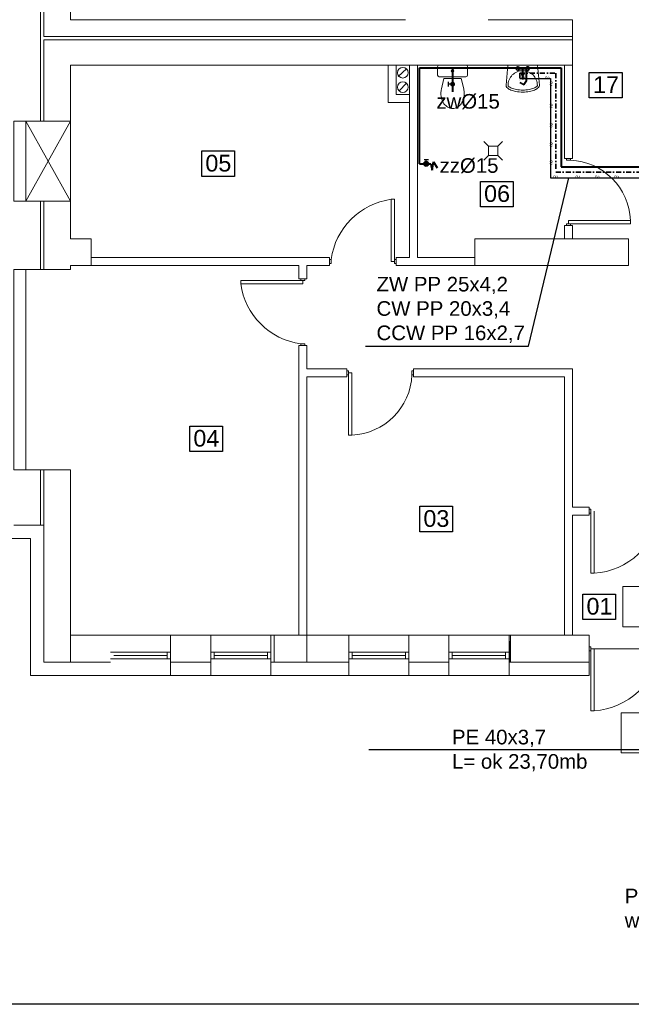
# Model space of a CAD drawing. Extents: x 280060 to 689961, y 120405 to 160329.
# Tile 41 of 85: x 658353 to 659269, y 153246 to 154720. Entities that reach past the tile are written whole.
import ezdxf

# ---------------------------------------------------------------- set-up
doc = ezdxf.new("R2010")
doc.units = 0
doc.header["$MEASUREMENT"] = 0
doc.linetypes.add('DASHDOT', pattern=[1, 0.5, -0.25, 0, -0.25])
for name, color, linetype, lineweight in [('KAM-pro Biała Zarys', 7, 'CONTINUOUS', 9), ('KAM-pro C.C.W Wewnętrzna', 112, 'CONTINUOUS', 25), ('KAM-pro C.W. Wewnętrzna', 1, 'DASHDOT', 35), ('KAM-pro Kocioł C.O.', 7, 'CONTINUOUS', 18), ('KAM-pro Opis Wodociąg Wewnętrzny', 160, 'CONTINUOUS', 40), ('KAM-pro Podkład Sanitarny', 253, 'CONTINUOUS', 25), ('KAM-pro Wodociąg Wewnętrzny', 150, 'CONTINUOUS', 40)]:
    doc.layers.add(name, color=color, linetype=linetype, lineweight=lineweight)
doc.styles.add('ARIAL', font='arial.ttf')

msp = doc.modelspace()

# ---------------------------------------------------------------- hatches: boundary and pattern name
at = {"layer": 'KAM-pro Kocioł C.O.', "lineweight": 25}
h = msp.add_hatch(color=256, dxfattribs=at)
h.dxf.hatch_style = 1
h.paths.add_polyline_path([(659004.9837592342, 154622.7526142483), (659004.9837592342, 154624.4040061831, -0.1128085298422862)])
h.paths.add_polyline_path([(659001.3706088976, 154619.8720143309), (659001.3706088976, 154627.2846061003, -0.349839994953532), (659004.9837592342, 154624.4040061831), (659004.9837592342, 154622.7526142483, -0.349839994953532)])
h.paths.add_polyline_path([(658998.6133032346, 154621.1016401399), (658998.6133032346, 154623.5783102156), (659001.3706088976, 154623.5783102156), (659001.3706088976, 154619.8720143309, -0.2128719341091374)])
h.paths.add_polyline_path([(658998.6133032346, 154623.5783102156), (658998.6133032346, 154626.0549802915, -0.2128719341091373), (659001.3706088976, 154627.2846061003), (659001.3706088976, 154623.5783102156)])
h.paths.add_polyline_path([(658997.664313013, 154623.5783102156, -0.18502697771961), (658998.6133032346, 154626.0549802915), (658998.6133032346, 154623.5783102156)])
h.paths.add_polyline_path([(658997.664313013, 154623.5783102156), (658998.6133032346, 154623.5783102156), (658998.6133032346, 154621.1016401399, -0.18502697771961)])
h = msp.add_hatch(color=256, dxfattribs=at)
h.dxf.hatch_style = 1
h.paths.add_polyline_path([(658962.7027531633, 154500.6470967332), (658961.0513612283, 154500.6470967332, 0.1128085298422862)])
h.paths.add_polyline_path([(658965.5833530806, 154504.2602470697), (658958.1707613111, 154504.2602470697, 0.349839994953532), (658961.0513612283, 154500.6470967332), (658962.7027531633, 154500.6470967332, 0.349839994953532)])
h.paths.add_polyline_path([(658964.3537272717, 154507.0175527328), (658961.8770571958, 154507.0175527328), (658961.8770571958, 154504.2602470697), (658965.5833530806, 154504.2602470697, 0.2128719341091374)])
h.paths.add_polyline_path([(658961.8770571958, 154507.0175527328), (658959.40038712, 154507.0175527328, 0.2128719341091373), (658958.1707613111, 154504.2602470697), (658961.8770571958, 154504.2602470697)])
h.paths.add_polyline_path([(658961.8770571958, 154507.9665429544, 0.18502697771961), (658959.40038712, 154507.0175527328), (658961.8770571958, 154507.0175527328)])
h.paths.add_polyline_path([(658961.8770571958, 154507.9665429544), (658961.8770571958, 154507.0175527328), (658964.3537272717, 154507.0175527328, 0.18502697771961)])
at = {"layer": 'KAM-pro Podkład Sanitarny', "lineweight": 20, "ltscale": 13}
h = msp.add_hatch(dxfattribs=at)
h.set_pattern_fill('ANSI31', color=256, scale=5)
h.set_pattern_definition([(45, (-1177207842.709529, -935584682.1013844), (-11.22532015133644, 11.22532015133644), [])])
h.paths.add_polyline_path([(659087.8710103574, 153798.1843389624), (659085.8710022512, 153798.1843389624), (659085.8710022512, 153758.1843388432), (659087.8710103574, 153758.1843388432)])

# ---------------------------------------------------------------- linework, layer by layer
at = {"layer": 'KAM-pro Biała Zarys', "lineweight": 25}
for points in [[(655816.5141780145, 156215.5764233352), (662116.5141780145, 156215.5764233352), (662116.5141780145, 153245.5764233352), (655816.5141780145, 153245.5764233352)], [(659206.1909814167, 154641.103771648), (659255.3628470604, 154641.103771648), (659255.3628470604, 154603.0866820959), (659206.1909814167, 154603.0866820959)], [(658625.3527838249, 154523.5530394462), (658674.5246494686, 154523.5530394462), (658674.5246494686, 154485.5359498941), (658625.3527838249, 154485.5359498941)], [(659043.0030515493, 154478.0333809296), (659092.174917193, 154478.0333809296), (659092.174917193, 154440.0162913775), (659043.0030515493, 154440.0162913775)], [(658607.3802883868, 154111.5498764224), (658656.5521540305, 154111.5498764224), (658656.5521540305, 154073.5327868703), (658607.3802883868, 154073.5327868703)], [(658952.0327587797, 153991.3855316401), (659001.2046244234, 153991.3855316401), (659001.2046244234, 153953.368442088), (658952.0327587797, 153953.368442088)], [(659196.4357773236, 153859.9222475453), (659245.6076429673, 153859.9222475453), (659245.6076429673, 153821.9051579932), (659196.4357773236, 153821.9051579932)]]:
    msp.add_lwpolyline(points, close=True, dxfattribs=at)
at = {"layer": 'KAM-pro C.C.W Wewnętrzna', "color": 210, "lineweight": 25, "ltscale": 2}
for p, q in [((659101.9756770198, 154631.9768849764), (659147.9456057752, 154631.9768849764)), ((659147.9456057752, 154631.9768849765), (659147.9456057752, 154483.5918038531)), ((659147.9456057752, 154483.5918038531), (659334.871002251, 154483.591803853))]:
    msp.add_line(p, q, dxfattribs=at)
at = {"layer": 'KAM-pro C.W. Wewnętrzna', "ltscale": 15}
for p, q in [((659101.9756770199, 154639.9768849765), (659101.9756770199, 154625.9605065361)), ((659101.9756770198, 154639.9768849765), (659155.9456057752, 154639.9768849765)), ((659155.9456057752, 154639.9768849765), (659155.9456057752, 154491.5918038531)), ((659101.9756770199, 154625.9605065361), (659114.642197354, 154619.7400729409)), ((659155.9456057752, 154491.5918038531), (659326.8710022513, 154491.5918038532))]:
    msp.add_line(p, q, dxfattribs=at)
at = {"layer": 'KAM-pro Kocioł C.O.', "lineweight": 25}
for p, q in [((658995.160322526, 154620.2832862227), (658995.160322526, 154626.8733342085)), ((659001.3706088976, 154623.5783102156), (658995.160322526, 154623.5783102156)), ((658965.1720811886, 154510.4705334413), (658958.5820332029, 154510.4705334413)), ((658961.8770571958, 154504.2602470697), (658961.8770571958, 154510.4705334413))]:
    msp.add_line(p, q, dxfattribs=at)
msp.add_circle((658961.8770571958, 154504.2602470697), 3.706295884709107, dxfattribs=at)
at = {"layer": 'KAM-pro Opis Wodociąg Wewnętrzny', "color": 142, "lineweight": 25}
for p, q in [((659114.942902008, 154231.0765747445), (659175.327897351, 154483.5918038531)), ((658871.0643064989, 154231.0765747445), (659114.942902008, 154231.0765747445)), ((659318.7886201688, 153626.8170143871), (658875.9884304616, 153626.8170143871))]:
    msp.add_line(p, q, dxfattribs=at)
at = {"layer": 'KAM-pro Podkład Sanitarny', "lineweight": 20, "ltscale": 13}
for p, q in [((658388.8710020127, 155278.1843389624), (658388.8710020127, 154695.1843388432)), ((658428.8710020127, 154973.1843388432), (658428.8710022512, 154720.184338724)), ((658383.8710020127, 154906.1843389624), (658383.8710020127, 154568.1843386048)), ((658898.8710022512, 154720.184338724), (658428.8710020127, 154720.184338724)), ((658488.8710020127, 154720.184338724), (658428.8710020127, 154720.184338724)), ((658898.8710022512, 154720.184338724), (658930.8710022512, 154720.184338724)), ((659180.8710020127, 154720.184338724), (659054.8710022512, 154720.184338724)), ((659180.8710020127, 154652.1843388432), (659180.8710020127, 154720.1843388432)), ((658930.8710022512, 154695.1843388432), (658388.8710020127, 154695.1843389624)), ((658388.8710020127, 154690.184338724), (658388.8710020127, 154568.1843388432)), ((658930.8710022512, 154690.1843386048), (658388.8710020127, 154690.184338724)), ((658930.8710022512, 154695.18433932), (659016.8710022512, 154695.18433932)), ((658930.8710022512, 154690.1843390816), (659016.8710022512, 154690.1843390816)), ((659180.8710020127, 154695.1843388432), (659016.8710020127, 154695.1843388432)), ((659180.8710020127, 154690.1843386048), (659016.8710020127, 154690.1843386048)), ((658428.8710022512, 154652.184338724), (658428.8710022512, 154568.1843388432)), ((658930.8710022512, 154652.1843388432), (658428.8710020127, 154652.184338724)), ((658428.8710022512, 154652.184338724), (658936.8710022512, 154652.184338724)), ((658904.8710022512, 154596.1843388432), (658904.8710024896, 154652.1843388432)), ((658936.8710022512, 154652.184338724), (658916.8710022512, 154652.184338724)), ((658916.8710022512, 154652.184338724), (658916.8710022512, 154608.184338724)), ((658920.0218344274, 154634.9934674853), (658932.350336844, 154646.651407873)), ((658930.8710022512, 154652.18433932), (659016.8710022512, 154652.18433932)), ((658936.8710022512, 154652.184338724), (658936.8710022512, 154364.1843389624)), ((658948.8710022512, 154652.184338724), (658948.8710022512, 154364.1843389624)), ((659180.8710020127, 154652.1843388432), (659016.8710020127, 154652.1843388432)), ((659100.719338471, 154648.0540576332), (659105.5702128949, 154648.4178731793)), ((659105.5702128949, 154645.9452927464), (659100.719338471, 154646.3091082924)), ((659112.1200118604, 154648.0540576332), (659107.2691374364, 154648.4178731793)), ((659112.1200118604, 154646.3091082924), (659107.2691374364, 154645.9452927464)), ((659168.8710022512, 154652.184338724), (659168.8710024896, 154512.1843390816)), ((659180.8710022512, 154652.184338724), (659180.8710022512, 154512.1843390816)), ((659107.6696749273, 154632.9814539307), (659107.6696749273, 154632.1014540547)), ((658921.3916678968, 154613.3909165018), (658932.3503366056, 154625.0488570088)), ((658916.8710022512, 154608.184338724), (658936.8710022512, 154608.1843388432)), ((658936.8710022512, 154608.1843388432), (658936.8710022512, 154596.1843388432)), ((658936.8710022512, 154596.1843388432), (658904.8710022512, 154596.1843388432)), ((658428.8710020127, 154568.1843388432), (658343.8710022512, 154568.184338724)), ((658361.8710017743, 154568.184338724), (658361.8710020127, 154448.184338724)), ((658361.8710020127, 154448.184338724), (658428.8710022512, 154568.1843388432)), ((658361.8710017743, 154568.184338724), (658428.8710020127, 154448.1843388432)), ((658428.8710020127, 154568.1843388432), (658428.8710020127, 154448.1843388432)), ((659048.2535985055, 154537.6883858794), (659055.2535985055, 154530.6883858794)), ((659069.2535985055, 154530.6883858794), (659055.2535985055, 154530.6883858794)), ((659055.2535985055, 154530.6883858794), (659055.2535985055, 154516.6883858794)), ((659076.2535985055, 154537.6883858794), (659069.2535985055, 154530.6883858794)), ((659069.2535985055, 154523.6883858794), (659069.2535985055, 154530.6883858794)), ((659069.2535985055, 154516.6883858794), (659069.2535985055, 154530.6883858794)), ((659048.2535985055, 154509.6883858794), (659055.2535985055, 154516.6883858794)), ((659055.2535985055, 154516.6883858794), (659069.2535985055, 154516.6883858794)), ((659076.2535985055, 154509.6883858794), (659069.2535985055, 154516.6883858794)), ((659168.8710022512, 154512.1843390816), (659180.8710022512, 154512.1843390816)), ((659171.8710022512, 154509.6843390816), (659171.8710022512, 154512.1843390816)), ((659174.8710022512, 154509.6843390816), (659171.8710022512, 154509.6843390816)), ((659174.8710022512, 154509.6843390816), (659177.8710022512, 154509.6843390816)), ((659177.8710022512, 154509.6843390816), (659177.8710022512, 154512.1843390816)), ((658914.3710022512, 154451.1843389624), (658909.3710022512, 154451.1843389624)), ((658909.3710022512, 154451.1843389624), (658909.3710022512, 154358.1843389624)), ((658914.3710022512, 154361.1843389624), (658914.3710022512, 154451.1843389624)), ((658428.8710020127, 154448.1843388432), (658343.8710022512, 154448.184338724)), ((658383.8710020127, 154448.184338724), (658383.8710020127, 154346.1843389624)), ((658388.8710020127, 154448.184338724), (658388.8710020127, 154346.1843389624)), ((658428.8710022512, 154448.1843388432), (658428.8710022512, 154392.184338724)), ((659168.8710024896, 154412.1843389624), (659168.8710022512, 154392.1843390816)), ((659168.8710022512, 154392.1843390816), (659168.8710022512, 154412.1843390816)), ((659168.8710022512, 154412.1843390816), (659180.8710022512, 154412.1843390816)), ((659174.8710022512, 154414.6843390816), (659171.8710022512, 154414.6843390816)), ((659171.8710022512, 154414.6843390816), (659171.8710022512, 154412.1843390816)), ((659177.8710022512, 154412.1843390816), (659171.8710022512, 154412.1843390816)), ((659174.8710022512, 154414.6843390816), (659174.8710022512, 154419.6843390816)), ((659267.8710022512, 154419.6843390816), (659174.8710022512, 154419.6843390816)), ((659174.8710022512, 154414.6843390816), (659177.8710022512, 154414.6843390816)), ((659177.8710022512, 154414.6843390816), (659177.8710022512, 154412.1843390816)), ((659177.8710022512, 154414.6843390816), (659267.8710022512, 154414.6843390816)), ((659180.8710022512, 154412.1843389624), (659180.8710022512, 154392.1843390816)), ((659267.8710022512, 154414.6843390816), (659267.8710022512, 154419.6843390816)), ((658459.8710024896, 154392.1843389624), (658428.8710022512, 154392.1843388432)), ((658428.8710022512, 154392.1843388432), (658459.8710022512, 154392.1843388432)), ((658459.8710022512, 154392.1843388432), (658459.8710022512, 154352.1843388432)), ((659264.8710022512, 154392.1843389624), (659034.8710022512, 154392.1843389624)), ((659034.8710022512, 154392.1843388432), (659034.8710022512, 154352.1843388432)), ((659264.8710022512, 154392.1843388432), (659264.8710022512, 154352.1843388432)), ((658816.8710022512, 154364.1843392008), (658459.8710029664, 154364.1843389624)), ((658816.8710022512, 154364.1843389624), (658816.8710022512, 154352.1843389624)), ((658936.8710022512, 154364.1843390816), (658916.8710022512, 154364.1843392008)), ((658936.8710022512, 154364.1843389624), (658916.8710022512, 154364.1843389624)), ((658916.8710022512, 154364.1843389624), (658916.8710022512, 154352.1843389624)), ((659034.8710022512, 154364.1843389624), (658948.8710022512, 154364.1843390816)), ((658428.8710022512, 154352.1843389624), (658428.8710022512, 154346.1843388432)), ((658459.8710024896, 154352.1843389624), (658428.8710022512, 154352.1843388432)), ((658770.8710103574, 154352.1843390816), (658459.8710029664, 154352.1843389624)), ((658770.8710103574, 154332.1843389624), (658770.8710103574, 154352.1843389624)), ((658770.8710103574, 154352.1843389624), (658770.8710103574, 154332.1843389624)), ((658782.8710103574, 154332.1843390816), (658782.8710103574, 154352.1843389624)), ((658816.8710022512, 154352.1843389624), (658782.8710103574, 154352.1843389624)), ((658819.3710022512, 154361.1843389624), (658816.8710022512, 154361.1843389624)), ((658819.3710022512, 154355.1843389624), (658816.8710022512, 154355.1843389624)), ((658819.3710022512, 154358.1843389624), (658819.3710022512, 154361.1843389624)), ((658819.3710022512, 154358.1843389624), (658819.3710022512, 154355.1843389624)), ((658914.3710022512, 154358.1843389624), (658909.3710022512, 154358.1843389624)), ((658914.3710022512, 154358.1843389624), (658914.3710022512, 154361.1843389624)), ((658914.3710022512, 154361.1843389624), (658916.8710022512, 154361.1843389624)), ((658914.3710022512, 154358.1843389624), (658914.3710022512, 154355.1843389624)), ((658914.3710022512, 154355.1843389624), (658916.8710022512, 154355.1843389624)), ((658916.8710022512, 154361.1843389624), (658916.8710022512, 154355.1843389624)), ((658916.8710022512, 154352.1843389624), (659034.871002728, 154352.1843389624)), ((659034.8710022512, 154352.1843389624), (658916.8710022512, 154352.1843389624)), ((659264.8710022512, 154352.1843389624), (659034.8710022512, 154352.1843389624)), ((658428.8710020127, 154346.1843388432), (658343.8710022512, 154346.184338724)), ((658361.8710020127, 154346.1843386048), (658361.8710022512, 154046.184338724)), ((658773.8710103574, 154329.6843389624), (658683.8710103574, 154329.6843389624)), ((658683.8710103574, 154329.6843389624), (658683.8710103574, 154324.6843389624)), ((658683.8710103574, 154324.6843389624), (658776.8710103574, 154324.6843389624)), ((658770.8710103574, 154332.1843389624), (658782.8710103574, 154332.1843390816)), ((658773.8710103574, 154329.6843389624), (658773.8710103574, 154332.1843389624)), ((658773.8710103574, 154332.1843389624), (658779.8710103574, 154332.1843389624)), ((658776.8710103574, 154329.6843389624), (658773.8710103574, 154329.6843389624)), ((658776.8710103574, 154329.6843389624), (658776.8710103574, 154324.6843389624)), ((658776.8710103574, 154329.6843389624), (658779.8710103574, 154329.6843389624)), ((658779.8710103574, 154329.6843389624), (658779.8710103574, 154332.1843389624)), ((658770.8710103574, 153798.1843388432), (658770.8710098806, 154232.1843389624)), ((658770.8710103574, 154232.1843389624), (658782.8710103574, 154232.1843390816)), ((658776.8710105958, 154234.6843390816), (658773.8710105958, 154234.6843390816)), ((658773.8710105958, 154234.6843390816), (658773.8710105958, 154232.1843390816)), ((658776.8710105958, 154234.6843390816), (658779.8710105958, 154234.6843390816)), ((658779.8710105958, 154234.6843390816), (658779.8710105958, 154232.1843390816)), ((658782.8710103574, 154197.1843388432), (658782.8710103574, 154232.1843389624)), ((658782.8710103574, 154197.1843388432), (658842.8710103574, 154197.1843388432)), ((658782.8710103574, 153798.1843388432), (658782.8710103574, 154185.1843390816)), ((658782.8710103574, 153798.1843388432), (658782.8710105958, 154185.1843390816)), ((658782.8710103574, 154185.1843388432), (658842.8710103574, 154185.1843388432)), ((658782.8710103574, 154185.1843388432), (658842.8710103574, 154185.1843388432)), ((658842.8710103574, 154185.1843386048), (658782.871010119, 154185.1843386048)), ((658842.8710103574, 154185.1843388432), (658842.8710103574, 154197.1843388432)), ((658845.3710103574, 154194.1843388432), (658842.8710103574, 154194.1843388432)), ((658842.8710103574, 154188.1843388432), (658842.8710103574, 154194.1843388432)), ((658845.3710103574, 154188.1843388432), (658842.8710103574, 154188.1843388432)), ((658845.3710103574, 154191.1843388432), (658845.3710103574, 154194.1843388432)), ((658845.3710103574, 154191.1843388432), (658850.3710103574, 154191.1843388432)), ((658845.3710103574, 154191.1843388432), (658845.3710103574, 154188.1843388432)), ((658845.3710103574, 154188.1843388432), (658845.3710103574, 154098.1843388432)), ((658850.3710103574, 154098.1843388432), (658850.3710103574, 154191.1843388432)), ((658940.3710103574, 154191.1843388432), (658940.3710103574, 154194.1843388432)), ((658940.3710103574, 154194.1843388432), (658942.8710103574, 154194.1843388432)), ((658940.3710103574, 154191.1843388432), (658940.3710103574, 154188.1843388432)), ((658940.3710103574, 154188.1843388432), (658942.8710103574, 154188.1843388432)), ((658942.8710103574, 154197.1843388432), (659180.8710103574, 154197.1843388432)), ((658942.8710103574, 154185.1843388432), (658942.8710103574, 154197.1843388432)), ((658942.8710103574, 154185.1843388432), (659168.8710103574, 154185.1843388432)), ((659168.8710103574, 154185.184338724), (659168.8710103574, 153798.1843390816)), ((659180.8710103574, 154197.1843388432), (659180.871010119, 153990.1843388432)), ((658845.3710103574, 154098.1843388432), (658850.3710103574, 154098.1843388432)), ((658428.8710020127, 154046.1843388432), (658343.8710022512, 154046.184338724)), ((658383.8710020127, 154046.184338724), (658383.8710020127, 153963.1843389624)), ((658388.8710020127, 154046.1843388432), (658388.8710020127, 153758.1843389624)), ((658428.8710022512, 154046.184338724), (658428.8710020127, 153798.1843388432)), ((658428.8710020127, 153798.1843388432), (658428.8710020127, 154046.1843388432)), ((659180.871010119, 153990.1843388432), (659205.8710103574, 153990.1843389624)), ((659205.8710103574, 153978.1843389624), (659205.8710103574, 153990.1843389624)), ((659208.3710103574, 153987.1843389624), (659205.8710103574, 153987.1843389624)), ((659208.3710103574, 153981.1843389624), (659205.8710103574, 153981.1843389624)), ((659208.3710103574, 153984.1843389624), (659208.3710103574, 153987.1843389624)), ((659208.3710103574, 153984.1843389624), (659208.3710103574, 153981.1843389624)), ((659208.3710103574, 153981.1843389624), (659208.3710103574, 153891.1843389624)), ((659213.3710103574, 153891.1843389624), (659213.3710103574, 153984.1843389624)), ((659180.871010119, 153978.1843389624), (659180.8710103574, 153798.1843390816)), ((659180.8710103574, 153798.1843389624), (659180.8710103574, 153978.1843389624)), ((659180.8710103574, 153978.1843389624), (659205.8710103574, 153978.1843388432)), ((659180.8710103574, 153978.1843389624), (659205.8710103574, 153978.1843389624)), ((658383.8710020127, 153963.1843389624), (658343.8710020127, 153963.1843389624)), ((658383.8710020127, 153963.1843389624), (658388.8710020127, 153963.1843389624)), ((658281.8710020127, 153943.1843388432), (658368.8710020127, 153943.1843389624)), ((658368.8710022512, 153943.1843389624), (658368.8710020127, 153738.1843389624)), ((659208.3710103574, 153891.1843389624), (659213.3710103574, 153891.1843389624)), ((659256.2182517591, 153871.143123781), (659376.2182517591, 153871.143123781)), ((659256.2182517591, 153811.143123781), (659256.2182517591, 153871.143123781)), ((659376.2182517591, 153811.143123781), (659256.2182517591, 153811.143123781)), ((658428.8710103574, 153798.1843388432), (658488.8710022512, 153798.1843389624)), ((658428.8710103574, 153798.1843388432), (658770.8710103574, 153798.1843388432)), ((658428.8710103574, 153798.1843388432), (658428.8710103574, 153758.1843388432)), ((658488.8710022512, 153798.1843388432), (658578.8710022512, 153798.1843388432)), ((658578.8710022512, 153798.1843392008), (658638.8710022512, 153798.1843392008)), ((658578.8710022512, 153738.1843390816), (658578.8710022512, 153798.1843388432)), ((658638.8710022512, 153738.1843390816), (658638.8710022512, 153798.1843388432)), ((658638.8710024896, 153798.1843388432), (658728.8710024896, 153798.1843388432)), ((658728.8710022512, 153798.1843390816), (658845.8710020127, 153798.1843392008)), ((658728.8710022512, 153738.1843390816), (658728.8710022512, 153798.1843388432)), ((658733.8710103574, 153798.1843388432), (658733.8710103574, 153758.1843388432)), ((658782.8710103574, 153798.1843388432), (658842.8710103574, 153798.1843388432)), ((658782.8710103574, 153798.1843388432), (658782.8710103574, 153758.1843388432)), ((658845.8710022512, 153738.1843390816), (658845.8710022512, 153798.1843388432)), ((658845.8710020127, 153798.1843389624), (658935.8710020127, 153798.1843389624)), ((658935.8710022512, 153798.1843389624), (658995.8710022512, 153798.1843389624)), ((658935.8710022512, 153738.1843390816), (658935.8710022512, 153798.1843388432)), ((658995.8710022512, 153738.1843390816), (658995.8710022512, 153798.1843388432)), ((658995.8710020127, 153798.1843389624), (659085.8710020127, 153798.1843389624)), ((659085.8710024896, 153798.1843389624), (659205.8710022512, 153798.1843389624)), ((659085.8710022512, 153738.1843390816), (659085.8710022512, 153798.1843388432)), ((659087.8710103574, 153798.1843388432), (659087.8710103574, 153758.1843388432)), ((659205.8710022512, 153738.1843390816), (659205.8710022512, 153798.1843388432)), ((658488.8710022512, 153773.1843390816), (658578.8710022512, 153773.1843390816)), ((658573.8710022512, 153763.1843390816), (658573.8710022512, 153773.1843390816)), ((658638.8710024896, 153773.1843390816), (658728.8710024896, 153773.1843390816)), ((658643.8710024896, 153763.1843390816), (658643.8710024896, 153773.1843390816)), ((658723.8710024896, 153763.1843390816), (658723.8710024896, 153773.1843390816)), ((658845.8710020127, 153773.1843392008), (658935.8710020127, 153773.1843392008)), ((658850.8710020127, 153763.1843392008), (658850.8710020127, 153773.1843392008)), ((658930.8710020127, 153763.1843392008), (658930.8710020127, 153773.1843392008)), ((658995.8710020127, 153773.1843392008), (659085.8710020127, 153773.1843392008)), ((659000.8710020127, 153763.1843392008), (659000.8710020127, 153773.1843392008)), ((659080.8710020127, 153763.1843392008), (659080.8710020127, 153773.1843392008)), ((659208.3710022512, 153781.1843389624), (659205.8710022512, 153781.1843389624)), ((659208.3710022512, 153775.1843389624), (659205.8710022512, 153775.1843389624)), ((659208.3710022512, 153778.1843389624), (659208.3710022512, 153781.1843389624)), ((659208.3710022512, 153778.1843389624), (659208.3710022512, 153775.1843389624)), ((659208.3710022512, 153778.1843389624), (659413.2658308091, 153778.1843389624)), ((659208.3710022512, 153775.1843389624), (659208.3710022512, 153685.1843389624)), ((659213.3710022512, 153685.1843389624), (659213.3710022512, 153778.1843389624)), ((658388.8710020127, 153758.1843389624), (658428.8710022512, 153758.1843389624)), ((658428.8710022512, 153758.1843389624), (658488.8710022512, 153758.1843389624)), ((658488.8710022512, 153763.1843390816), (658578.8710022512, 153763.1843390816)), ((658493.8710022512, 153768.1843390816), (658573.8710022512, 153768.1843390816)), ((658578.8710022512, 153758.1843389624), (658638.8710022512, 153758.1843389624)), ((658638.8710024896, 153763.1843390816), (658728.8710024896, 153763.1843390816)), ((658638.8710024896, 153763.1843390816), (658643.8710024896, 153763.1843390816)), ((658643.8710024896, 153768.1843390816), (658723.8710024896, 153768.1843390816)), ((658728.8710022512, 153758.1843389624), (658845.8710020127, 153758.1843389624)), ((658845.8710020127, 153763.1843392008), (658935.8710020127, 153763.1843392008)), ((658845.8710020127, 153763.1843392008), (658850.8710020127, 153763.1843392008)), ((658850.8710020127, 153768.1843392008), (658930.8710020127, 153768.1843392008)), ((658935.8710022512, 153758.1843389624), (658995.8710022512, 153758.1843388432)), ((658995.8710020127, 153763.1843392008), (659085.8710020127, 153763.1843392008)), ((658995.8710020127, 153763.1843392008), (659000.8710020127, 153763.1843392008)), ((659000.8710020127, 153768.1843392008), (659080.8710020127, 153768.1843392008)), ((659085.8710024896, 153758.1843388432), (659205.8710022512, 153758.1843389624)), ((658368.8710022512, 153738.1843390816), (658488.8710022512, 153738.18433932)), ((658368.8710022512, 153738.1843390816), (658488.8710022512, 153738.1843390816)), ((658488.8710022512, 153738.1843390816), (658578.8710022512, 153738.1843390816)), ((658578.8710022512, 153738.1843390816), (658638.8710024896, 153738.1843390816)), ((658638.8710024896, 153738.1843390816), (658728.8710024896, 153738.1843390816)), ((658728.8710022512, 153738.1843390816), (658845.8710020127, 153738.1843392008)), ((658845.8710020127, 153738.1843392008), (658935.8710020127, 153738.1843392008)), ((658935.8710022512, 153738.1843390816), (658995.8710022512, 153738.1843389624)), ((658995.8710020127, 153738.1843392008), (659085.8710020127, 153738.1843392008)), ((659085.8710024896, 153738.1843389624), (659205.8710022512, 153738.1843390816)), ((659208.3710022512, 153685.1843389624), (659213.3710022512, 153685.1843389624)), ((659253.9474313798, 153682.1173227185), (659373.9474313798, 153682.1173227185)), ((659253.9474313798, 153622.1173227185), (659253.9474313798, 153682.1173227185)), ((659373.9474313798, 153622.1173227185), (659253.9474313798, 153622.1173227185))]:
    msp.add_line(p, q, dxfattribs=at)
msp.add_lwpolyline([(658981.361178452, 154634.68433932), (659021.361178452, 154634.68433932, 0.414213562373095), (659023.861178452, 154637.18433932), (659023.861178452, 154649.68433932, 0.414213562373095), (659021.361178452, 154652.18433932), (658981.361178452, 154652.18433932, 0.414213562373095), (658978.861178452, 154649.68433932), (658978.861178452, 154637.18433932, 0.414213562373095)], format="xyb", close=True, dxfattribs=at)
for points in [[(659081.4382720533, 154622.2247057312), (659084.1788290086, 154652.1843388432), (659128.6605210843, 154652.1843388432), (659131.4010782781, 154622.2247057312, -0.02280923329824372), (659131.4196749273, 154621.8172557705, -0.2034527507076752), (659130.0539315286, 154618.5997736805, -0.09716323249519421), (659124.0973444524, 154614.7461879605, -0.05413092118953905), (659116.6134825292, 154612.6560211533, -0.04107152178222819), (659106.4196749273, 154611.8172557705, -0.04107152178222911), (659096.2258673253, 154612.6560211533, -0.05413092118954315), (659088.7420054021, 154614.7461879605, -0.09716323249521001), (659082.7854185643, 154618.5997736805, -0.2034527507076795), (659081.4196749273, 154621.8172557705, -0.2034527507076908)], [(659128.4135513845, 154621.9514217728, -0.02280923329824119), (659128.4196749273, 154621.8172557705, -0.2034527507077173), (659127.9699602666, 154620.7577965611, -0.09716323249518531), (659122.9831724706, 154617.5316181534, -0.05413092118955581), (659116.1231115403, 154615.6156723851, -0.04107152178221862), (659106.4196749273, 154614.8172557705, -0.04107152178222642), (659096.7162385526, 154615.6156723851, -0.05413092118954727), (659089.8561773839, 154617.5316181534, -0.09716323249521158), (659084.8693900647, 154620.7577965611, -0.2034527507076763), (659084.4196749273, 154621.8172557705, -0.0984914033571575), (659086.0943253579, 154630.2362914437, -0.098491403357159), (659090.8633258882, 154637.373605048, -0.09849140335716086), (659098.0006394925, 154642.1426055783, -0.09849140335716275), (659106.4196749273, 154643.8172557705, -0.09849140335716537), (659114.8387106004, 154642.1426055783, -0.09849140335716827), (659121.9760242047, 154637.373605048, -0.09849140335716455), (659126.745024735, 154630.2362914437, -0.09849140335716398), (659128.4196749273, 154621.8172557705)], [(659107.2100620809, 154632.6994653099, 0.1045459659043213), (659107.2696750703, 154632.9814539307), (659107.2696750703, 154647.1815829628, 0.9999999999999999), (659105.5696750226, 154647.1815829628), (659105.5696750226, 154632.9814539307, 0.1045459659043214), (659105.6292882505, 154632.6994653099)], [(659105.5696750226, 154633.8392465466, 0.009141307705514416), (659105.535791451, 154633.8086777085, 0.1007964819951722), (659105.2635117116, 154633.4253299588, 0.1045459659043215), (659105.1696749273, 154632.9814539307, 0.1045459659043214), (659105.2635117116, 154632.5375781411)], [(659105.1696749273, 154632.9814539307), (659105.1696749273, 154632.1014540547, 0.1045459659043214), (659105.2635117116, 154631.6575780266, 0.1007964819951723), (659105.535791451, 154631.2742302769, 0.09591071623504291), (659105.9375272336, 154631.0217683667, 0.09272044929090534), (659106.4196749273, 154630.9315829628, 0.09272044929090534), (659106.9018230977, 154631.0217683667, 0.09591071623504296), (659107.3035584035, 154631.2742302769, 0.1007964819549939), (659107.5758386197, 154631.6575780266)], [(659105.2635117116, 154632.5375781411, 0.1007964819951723), (659105.535791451, 154632.1542303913, 0.09591071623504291), (659105.9375272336, 154631.9017682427)], [(659106.4196749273, 154631.8115830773, 0.09272044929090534), (659106.9018230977, 154631.9017682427, 0.09591071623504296), (659107.3035584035, 154632.1542303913, 0.1007964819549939), (659107.5758386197, 154632.5375781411)], [(659107.5758386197, 154632.5375781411, 0.1045459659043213), (659107.6696749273, 154632.9814539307, 0.1045459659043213), (659107.5758386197, 154633.4253299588, 0.1007964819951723), (659107.3035584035, 154633.8086777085)], [(659017.6524570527, 154601.3385670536, 0.0720393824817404), (659018.861178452, 154609.68433932, 0.05824006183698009), (659018.0683398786, 154616.4678943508)], [(658994.3047888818, 154589.0823157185, 0.1321381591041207), (659001.361178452, 154587.18433932, 0.1321381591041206), (659008.4175680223, 154589.0823157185)]]:
    msp.add_lwpolyline(points, format="xyb", dxfattribs=at)
for points in [[(659018.0683398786, 154616.4678943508), (659014.4346449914, 154632.2013066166), (658988.2877119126, 154632.2013066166), (658984.6540170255, 154616.4678943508)], [(658343.8710017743, 154568.1843375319), (658361.8710017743, 154568.184338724), (658361.8710020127, 154448.184338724), (658343.8710022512, 154448.184338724), (658343.8710024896, 154568.1843389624)], [(658343.8710022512, 154346.184338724), (658361.8710020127, 154346.184338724), (658361.8710022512, 154046.184338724), (658343.8710022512, 154046.184338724), (658343.8710022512, 154346.184338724)], [(658343.8710020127, 154346.184338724), (658361.8710020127, 154346.184338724), (658361.8710020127, 154046.184338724), (658343.8710020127, 154046.1843386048), (658343.8710015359, 154346.184338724)], [(658942.8710103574, 154197.1843388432), (658942.8710103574, 154185.184338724), (659168.8710032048, 154185.184338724), (659168.8710103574, 153798.1843390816), (659180.8710103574, 153798.1843390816), (659180.871010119, 153978.1843389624), (659205.8710103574, 153978.1843389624), (659205.8710103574, 153990.1843389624), (659180.871010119, 153990.1843388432), (659180.871010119, 154197.1843389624), (658942.8710103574, 154197.1843389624), (658942.8710103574, 154185.1843388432)]]:
    msp.add_lwpolyline(points, dxfattribs=at)
for centre, radius in [((658926.8710022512, 154640.8224376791), 8), ((659001.361178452, 154643.43433932), 1.959448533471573), ((659098.9196749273, 154647.1815829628), 1.999999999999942), ((659113.9196749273, 154647.1815829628), 1.999999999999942), ((658926.8710022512, 154619.2198868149), 8)]:
    msp.add_circle(centre, radius, dxfattribs=at)
for centre, radius, start, end in [((659098.9196749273, 154647.1815829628), 2.999999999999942, 18.47954202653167, 341.5204579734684), ((659106.4196749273, 154647.1815829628), 1.499999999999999, 304.5181031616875, 235.4818968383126), ((659113.9196749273, 154647.1815829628), 2.999999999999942, 198.4795420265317, 161.5204579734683), ((659106.4196749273, 154638.3172557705), 1.999999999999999, 115.1506614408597, 244.8493385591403), ((659106.3407884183, 154633.0143642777), 0.7780705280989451, 203.8734517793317, 226.8965340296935), ((659106.3886709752, 154633.065526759), 0.8481445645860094, 226.8965340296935, 248.8106267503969), ((659106.4196749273, 154633.1455035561), 1.333920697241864, 248.8106267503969, 270), ((659106.4196749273, 154633.1455035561), 0.9339206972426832, 248.8106267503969, 270), ((659106.4196749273, 154633.1455035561), 0.933920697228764, 270, 291.189373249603), ((659106.4506788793, 154633.065526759), 0.8481445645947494, 291.189373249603, 313.1034659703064), ((659106.498561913, 154633.0143642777), 0.7780705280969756, 313.1034659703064, 336.1265482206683), ((659106.4196749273, 154638.3172557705), 1.999999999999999, 295.1506614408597, 64.84933855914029), ((659106.4506788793, 154632.8973813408), 1.248144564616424, 46.89653402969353, 48.99151366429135), ((659106.5729208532, 154632.1014540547), 1.096754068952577, 336.1265482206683, 0), ((659013.2777669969, 154609.68433932), 29.41658841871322, 166.6674130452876, 180), ((659013.2777669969, 154609.68433932), 29.41658841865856, 180, 196.4817268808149), ((659007.4201593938, 154607.951267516), 23.30797943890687, 196.4817268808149, 215.5376857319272), ((658995.3021975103, 154607.951267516), 23.30797943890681, 324.4623142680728, 343.5182731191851), ((659003.710130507, 154605.301247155), 18.74871177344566, 215.5376857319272, 239.8905981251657), ((658999.012226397, 154605.301247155), 18.74871177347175, 300.1094018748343, 324.4623142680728), ((659174.1434011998, 154415.9567381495), 93.80169618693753, 2.277484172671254, 87.72252947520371), ((658923.9624581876, 154346.5928843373), 105.6043691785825, 97.94200750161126, 172.0579857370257), ((658788.4624591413, 154339.2757933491), 105.6043631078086, 187.9420074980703, 262.0580060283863), ((658846.6434095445, 154191.9119400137), 93.8016963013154, 272.277484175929, 357.7225226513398), ((659207.0086398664, 153996.8678368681), 105.8748387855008, 273.4451739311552, 353.1196061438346), ((659207.0086317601, 153790.8678368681), 105.8748387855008, 273.4451739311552, 353.1196061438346)]:
    msp.add_arc(centre, radius, start, end, dxfattribs=at)
at = {"layer": 'KAM-pro Wodociąg Wewnętrzny'}
for p, q in [((658951.8614668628, 154647.9768849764), (659163.9456057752, 154647.9768849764)), ((658951.861466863, 154504.2602470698), (658951.861466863, 154647.9768849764)), ((659001.3706088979, 154647.9768849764), (659001.3706088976, 154611.9972108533)), ((659111.9756770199, 154628.5050438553), (659111.9756770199, 154647.9768849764)), ((659163.9456057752, 154647.9768849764), (659163.9456057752, 154499.5918038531)), ((659111.9756770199, 154628.5050438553), (659108.3089371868, 154622.8502897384)), ((658951.861466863, 154504.2602470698), (658968.9030926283, 154504.2602470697)), ((658968.9030926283, 154504.2602470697), (658970.7157812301, 154494.8505513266)), ((658970.7157812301, 154494.8505513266), (658972.5284698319, 154507.2918902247)), ((658972.5284698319, 154507.2918902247), (658978.1573246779, 154498.2827143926)), ((659163.9456057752, 154499.5918038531), (659318.8710022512, 154499.5918038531))]:
    msp.add_line(p, q, dxfattribs=at)

# ---------------------------------------------------------------- texts
at = {"layer": 'KAM-pro Biała Zarys', "lineweight": 25, "char_height": 25, "width": 31.17025425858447, "attachment_point": 1, "style": 'ARIAL'}
for s, insert in [('17', (659211.7634795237, 154635.3491105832)), ('05', (658630.9252819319, 154517.7983783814)), ('06', (659048.5755496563, 154472.2787198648)), ('04', (658612.9527864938, 154105.7952153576)), ('03', (658957.6052568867, 153985.6308705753)), ('01', (659202.0082754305, 153854.1675864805))]:
    msp.add_mtext(s, dxfattribs=dict(at, insert=insert))
at = {"layer": 'KAM-pro C.C.W Wewnętrzna', "color": 131, "text_generation_flag": 2, "width": 0.7}
for rotation, p in [(270, (659106.3477599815, 154630.4266566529)), (270, (659139.7412588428, 154630.4266566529)), (180, (659146.3953774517, 154627.6048020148)), (180, (659146.3953774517, 154594.2113031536)), (180, (659146.3953774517, 154565.2805141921)), (180, (659146.3953774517, 154536.3497252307)), (180, (659146.3953774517, 154509.3636672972)), (270, (659152.3176887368, 154482.0415755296)), (270, (659185.7111875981, 154482.0415755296)), (270, (659214.6419765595, 154482.0415755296)), (270, (659243.572765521, 154482.0415755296))]:
    msp.add_text('S', height=6.46302640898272, rotation=rotation, dxfattribs=at).set_placement(p)
at = {"layer": 'KAM-pro Opis Wodociąg Wewnętrzny', "color": 142, "lineweight": 25, "style": 'ARIAL'}
for s, p in [('zw%%C15', (658977.0285626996, 154586.9874908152)), ('zz%%C15', (658981.8493493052, 154490.8499816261))]:
    msp.add_text(s, height=21.87, dxfattribs=at).set_placement(p)
at = {"layer": 'KAM-pro Opis Wodociąg Wewnętrzny', "color": 142, "lineweight": 25, "char_height": 21.87, "attachment_point": 4, "style": 'ARIAL'}
for s, insert, width in [('ZW PP 25x4,2\\PCW PP 20x3,4\\PCCW PP 16x2,7', (658887.3331903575, 154285.6337560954), 239.4542397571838), ('PE 40x3,7\\PL= ok 23,70mb', (659000.4499498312, 153625.549745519), 408.0396271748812), ('\\A1;Projektowane przyłącze wodociągowe zgodnie z PZT ', (659259.2830254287, 153386.2375491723), 408.0396271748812)]:
    msp.add_mtext(s, dxfattribs=dict(at, insert=insert, width=width))

doc.saveas('drawing.dxf')
